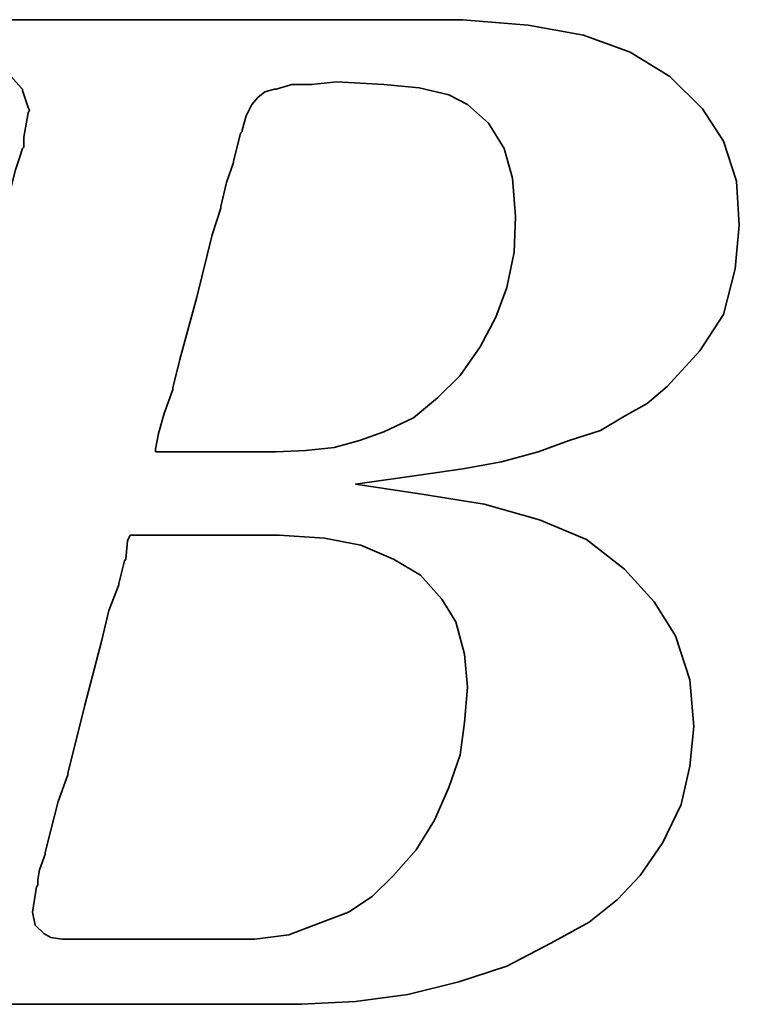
# Model space of a CAD drawing. Extents: x 23 to 149, y 34 to 103.
# Tile 29 of 45: x 121.53 to 122.93, y 67.2 to 69.12. Entities that reach past the tile are written whole.
import ezdxf

# ---------------------------------------------------------------- set-up
doc = ezdxf.new("R2010")
doc.units = 0
doc.header["$LTSCALE"] = 2
doc.header["$MEASUREMENT"] = 0
doc.layers.add('DIM', color=4, linetype='CONTINUOUS')
doc.layers.add('layer 1', color=7, linetype='CONTINUOUS')

# ---------------------------------------------------------------- blocks, each defined once
blk = doc.blocks.new('TBI MOTION logo(完整正式版)')
at = {"layer": 'layer 1', "color": 22, "lineweight": 35}
for points, knots in [([(-64.65375, -6.86375), (-64.65375, -6.86375), (-64.84375, -7.29625), (-64.84375, -7.29625), (-64.84375, -7.29625), (-64.84375, -7.29625), (-64.86875, -7.34375), (-64.86875, -7.34375), (-64.86875, -7.34375), (-64.86875, -7.34375), (-64.86875, -7.36875), (-64.86875, -7.36875), (-64.86875, -7.36875), (-64.86875, -7.36875), (-65.15375, -7.65375), (-65.15375, -7.65375), (-65.15375, -7.65375), (-65.15375, -7.65375), (-65.17875, -7.65375), (-65.17875, -7.65375), (-65.17875, -7.65375), (-65.17875, -7.65375), (-65.20375, -7.67875), (-65.20375, -7.67875), (-65.20375, -7.67875), (-65.20375, -7.67875), (-65.58875, -7.87125), (-65.58875, -7.87125), (-65.58875, -7.87125), (-65.58875, -7.87125), (-65.63375, -7.87125), (-65.63375, -7.87125), (-65.63375, -7.87125), (-65.63375, -7.87125), (-65.65875, -7.89375), (-65.65875, -7.89375), (-65.65875, -7.89375), (-65.65875, -7.89375), (-66.09375, -7.94375), (-66.09375, -7.94375), (-66.09375, -7.94375), (-66.09375, -7.94375), (-66.11375, -7.94375), (-66.11375, -7.94375), (-66.11375, -7.94375), (-66.11375, -7.94375), (-66.16375, -7.94375), (-66.16375, -7.94375), (-66.16375, -7.94375), (-66.16375, -7.94375), (-66.30875, -7.94375), (-66.30875, -7.94375), (-66.30875, -7.94375), (-66.30875, -7.94375), (-66.69375, -7.94375), (-66.69375, -7.94375), (-66.69375, -7.94375), (-66.69375, -7.94375), (-67.07375, -7.94375), (-67.07375, -7.94375), (-67.07375, -7.94375), (-67.07375, -7.94375), (-67.12375, -7.94375), (-67.12375, -7.94375), (-67.12375, -7.94375), (-67.12375, -7.94375), (-67.12375, -7.96625), (-67.12375, -7.96625), (-67.12375, -7.96625), (-67.12375, -7.96625), (-67.14875, -7.99125), (-67.14875, -7.99125), (-67.14875, -7.99125), (-67.14875, -7.99125), (-67.24375, -8.34875), (-67.24375, -8.34875), (-67.24375, -8.34875), (-67.24375, -8.34875), (-67.31375, -8.68625), (-67.31375, -8.68625), (-67.31375, -8.68625), (-67.31375, -8.68625), (-67.26875, -8.68625), (-67.26875, -8.68625), (-67.26875, -8.68625), (-67.26875, -8.68625), (-67.07375, -8.68625), (-67.07375, -8.68625), (-67.07375, -8.68625), (-67.07375, -8.68625), (-66.54875, -8.68625), (-66.54875, -8.68625), (-66.54875, -8.68625), (-66.54875, -8.68625), (-65.82625, -8.68625), (-65.82625, -8.68625), (-65.82625, -8.68625), (-65.82625, -8.68625), (-65.01375, -8.68625), (-65.01375, -8.68625), (-65.01375, -8.68625), (-65.01375, -8.68625), (-64.05375, -8.68625), (-64.05375, -8.68625), (-64.05375, -8.68625), (-64.05375, -8.68625), (-62.08375, -8.68625), (-62.08375, -8.68625), (-62.08375, -8.68625), (-62.08375, -8.68625), (-60.06875, -8.68625), (-60.06875, -8.68625), (-60.06875, -8.68625), (-60.06875, -8.68625), (-59.10875, -8.68625), (-59.10875, -8.68625), (-59.10875, -8.68625), (-59.10875, -8.68625), (-58.29375, -8.68625), (-58.29375, -8.68625), (-58.29375, -8.68625), (-58.29375, -8.68625), (-57.57375, -8.68625), (-57.57375, -8.68625), (-57.57375, -8.68625), (-57.57375, -8.68625), (-57.04875, -8.68625), (-57.04875, -8.68625), (-57.04875, -8.68625), (-57.04875, -8.68625), (-56.85375, -8.68625), (-56.85375, -8.68625), (-56.85375, -8.68625), (-56.85375, -8.68625), (-56.70875, -8.68625), (-56.70875, -8.68625), (-56.70875, -8.68625), (-56.70875, -8.68625), (-56.61375, -8.68625), (-56.61375, -8.68625), (-56.61375, -8.68625), (-56.61375, -8.68625), (-56.56875, -8.68625), (-56.56875, -8.68625), (-56.56875, -8.68625), (-56.56875, -8.68625), (-55.65375, -8.63875), (-55.65375, -8.63875), (-55.65375, -8.63875), (-55.65375, -8.63875), (-54.76875, -8.51875), (-54.76875, -8.51875), (-54.76875, -8.51875), (-54.76875, -8.51875), (-53.90375, -8.30375), (-53.90375, -8.30375), (-53.90375, -8.30375), (-53.90375, -8.30375), (-53.08875, -8.03875), (-53.08875, -8.03875), (-53.08875, -8.03875), (-53.08875, -8.03875), (-52.34375, -7.65375), (-52.34375, -7.65375), (-52.34375, -7.65375), (-52.34375, -7.65375), (-51.69875, -7.29625), (-51.69875, -7.29625), (-51.69875, -7.29625), (-51.69875, -7.29625), (-51.21875, -6.91125), (-51.21875, -6.91125), (-51.21875, -6.91125), (-51.21875, -6.91125), (-50.83375, -6.50375), (-50.83375, -6.50375), (-50.83375, -6.50375), (-50.83375, -6.50375), (-50.44875, -5.94875), (-50.44875, -5.94875), (-50.44875, -5.94875), (-50.44875, -5.94875), (-50.13875, -5.30375), (-50.13875, -5.30375), (-50.13875, -5.30375), (-50.13875, -5.30375), (-49.99375, -4.65375), (-49.99375, -4.65375), (-49.99375, -4.65375), (-49.99375, -4.65375), (-49.92375, -3.98375), (-49.92375, -3.98375), (-49.92375, -3.98375), (-49.92375, -3.98375), (-49.99375, -3.19374), (-49.99375, -3.19374), (-49.99375, -3.19374), (-49.99375, -3.19374), (-50.23374, -2.44874), (-50.23374, -2.44874), (-50.23374, -2.44874), (-50.23374, -2.44874), (-50.59375, -1.87374), (-50.59375, -1.87374), (-50.59375, -1.87374), (-50.59375, -1.87374), (-51.09875, -1.31874), (-51.09875, -1.31874), (-51.09875, -1.31874), (-51.09875, -1.31874), (-51.74375, -0.81875), (-51.74375, -0.81875), (-51.74375, -0.81875), (-51.74375, -0.81875), (-52.53875, -0.48125), (-52.53875, -0.48125), (-52.53875, -0.48125), (-52.53875, -0.48125), (-53.47375, -0.21875), (-53.47375, -0.21875), (-53.47375, -0.21875), (-53.47375, -0.21875), (-54.52875, -0.04874), (-54.52875, -0.04874), (-54.52875, -0.04874), (-54.52875, -0.04874), (-55.65375, 0.12125), (-55.65375, 0.12125), (-55.65375, 0.12125), (-55.65375, 0.12125), (-54.50375, 0.28624), (-54.50375, 0.28624), (-54.50375, 0.28624), (-54.50375, 0.28624), (-53.83375, 0.38124), (-53.83375, 0.38124), (-53.83375, 0.38124), (-53.83375, 0.38124), (-53.18375, 0.50125), (-53.18375, 0.50125), (-53.18375, 0.50125), (-53.18375, 0.50125), (-52.55875, 0.66874), (-52.55875, 0.66874), (-52.55875, 0.66874), (-52.55875, 0.66874), (-52.03375, 0.86124), (-52.03375, 0.86124), (-52.03375, 0.86124), (-52.03375, 0.86124), (-51.50374, 1.03124), (-51.50374, 1.03124), (-51.50374, 1.03124), (-51.50374, 1.03124), (-51.09875, 1.27125), (-51.09875, 1.27125), (-51.09875, 1.27125), (-51.09875, 1.27125), (-50.71375, 1.48624), (-50.71375, 1.48624), (-50.71375, 1.48624), (-50.71375, 1.48624), (-50.37625, 1.77625), (-50.37625, 1.77625), (-50.37625, 1.77625), (-50.37625, 1.77625), (-49.82375, 2.37625), (-49.82375, 2.37625), (-49.82375, 2.37625), (-49.82375, 2.37625), (-49.41875, 2.99625), (-49.41875, 2.99625), (-49.41875, 2.99625), (-49.41875, 2.99625), (-49.22375, 3.76625), (-49.22375, 3.76625), (-49.22375, 3.76625), (-49.22375, 3.76625), (-49.15375, 4.50874), (-49.15375, 4.50874), (-49.15375, 4.50874), (-49.15375, 4.50874), (-49.20375, 5.25125), (-49.20375, 5.25125), (-49.20375, 5.25125), (-49.20375, 5.25125), (-49.41875, 5.92625), (-49.41875, 5.92625), (-49.41875, 5.92625), (-49.41875, 5.92625), (-49.77875, 6.47625), (-49.77875, 6.47625), (-49.77875, 6.47625), (-49.77875, 6.47625), (-50.33125, 7.02624), (-50.33125, 7.02624), (-50.33125, 7.02624), (-50.33125, 7.02624), (-51.00125, 7.43625), (-51.00125, 7.43625), (-51.00125, 7.43625), (-51.00125, 7.43625), (-51.79375, 7.72625), (-51.79375, 7.72625), (-51.79375, 7.72625), (-51.79375, 7.72625), (-52.72875, 7.89124), (-52.72875, 7.89124), (-52.72875, 7.89124), (-52.72875, 7.89124), (-53.83375, 7.98625), (-53.83375, 7.98625), (-53.83375, 7.98625), (-53.83375, 7.98625), (-53.92875, 7.98625), (-53.92875, 7.98625), (-53.92875, 7.98625), (-53.92875, 7.98625), (-54.26375, 7.98625), (-54.26375, 7.98625), (-54.26375, 7.98625), (-54.26375, 7.98625), (-54.74375, 7.98625), (-54.74375, 7.98625), (-54.74375, 7.98625), (-54.74375, 7.98625), (-55.36875, 7.98625), (-55.36875, 7.98625), (-55.36875, 7.98625), (-55.36875, 7.98625), (-56.13375, 7.98625), (-56.13375, 7.98625), (-56.13375, 7.98625), (-56.13375, 7.98625), (-56.94875, 7.98625), (-56.94875, 7.98625), (-56.94875, 7.98625), (-56.94875, 7.98625), (-58.77625, 7.98625), (-58.77625, 7.98625), (-58.77625, 7.98625), (-58.77625, 7.98625), (-60.59875, 7.98625), (-60.59875, 7.98625), (-60.59875, 7.98625), (-60.59875, 7.98625), (-61.41375, 7.98625), (-61.41375, 7.98625), (-61.41375, 7.98625), (-61.41375, 7.98625), (-62.17875, 7.98625), (-62.17875, 7.98625), (-62.17875, 7.98625), (-62.17875, 7.98625), (-62.80375, 7.98625), (-62.80375, 7.98625), (-62.80375, 7.98625), (-62.80375, 7.98625), (-63.30625, 7.98625), (-63.30625, 7.98625), (-63.30625, 7.98625), (-63.30625, 7.98625), (-63.57375, 7.98625), (-63.57375, 7.98625), (-63.57375, 7.98625), (-63.57375, 7.98625), (-63.57375, 7.96375), (-63.57375, 7.96375), (-63.57375, 7.96375), (-63.57375, 7.96375), (-63.59875, 7.94125), (-63.59875, 7.94125), (-63.59875, 7.94125), (-63.59875, 7.94125), (-63.69375, 7.55625), (-63.69375, 7.55625), (-63.69375, 7.55625), (-63.69375, 7.55625), (-63.76375, 7.24624), (-63.76375, 7.24624), (-63.76375, 7.24624), (-63.76375, 7.24624), (-63.23875, 7.24624), (-63.23875, 7.24624), (-63.23875, 7.24624), (-63.23875, 7.24624), (-62.75875, 7.24624), (-62.75875, 7.24624), (-62.75875, 7.24624), (-62.75875, 7.24624), (-62.61125, 7.24624), (-62.61125, 7.24624), (-62.61125, 7.24624), (-62.61125, 7.24624), (-62.56625, 7.24624), (-62.56625, 7.24624), (-62.56625, 7.24624), (-62.56625, 7.24624), (-62.22875, 7.24624), (-62.22875, 7.24624), (-62.22875, 7.24624), (-62.22875, 7.24624), (-62.20375, 7.24624), (-62.20375, 7.24624), (-62.20375, 7.24624), (-62.20375, 7.24624), (-62.17875, 7.21875), (-62.17875, 7.21875), (-62.17875, 7.21875), (-62.17875, 7.21875), (-61.96375, 7.17125), (-61.96375, 7.17125), (-61.96375, 7.17125), (-61.96375, 7.17125), (-61.72375, 7.12624), (-61.72375, 7.12624), (-61.72375, 7.12624), (-61.72375, 7.12624), (-61.70375, 7.12624), (-61.70375, 7.12624), (-61.70375, 7.12624), (-61.70375, 7.12624), (-61.55875, 7.07624), (-61.55875, 7.07624), (-61.55875, 7.07624), (-61.55875, 7.07624), (-61.50875, 7.07624), (-61.50875, 7.07624), (-61.50875, 7.07624), (-61.50875, 7.07624), (-61.48375, 7.02624), (-61.48375, 7.02624), (-61.48375, 7.02624), (-61.48375, 7.02624), (-61.31875, 6.83375), (-61.31875, 6.83375), (-61.31875, 6.83375), (-61.31875, 6.83375), (-61.29375, 6.81125), (-61.29375, 6.81125), (-61.29375, 6.81125), (-61.29375, 6.81125), (-61.29375, 6.78625), (-61.29375, 6.78625), (-61.29375, 6.78625), (-61.29375, 6.78625), (-61.19875, 6.50124), (-61.19875, 6.50124), (-61.19875, 6.50124), (-61.19875, 6.50124), (-61.17375, 6.45124), (-61.17375, 6.45124), (-61.17375, 6.45124), (-61.17375, 6.45124), (-61.19875, 6.40625), (-61.19875, 6.40625), (-61.19875, 6.40625), (-61.19875, 6.40625), (-61.26875, 5.99624), (-61.26875, 5.99624), (-61.26875, 5.99624), (-61.26875, 5.99624), (-61.26875, 5.85125), (-61.26875, 5.85125), (-61.26875, 5.85125), (-61.26875, 5.85125), (-61.26875, 5.82625), (-61.26875, 5.82625), (-61.26875, 5.82625), (-61.26875, 5.82625), (-61.29375, 5.80625), (-61.29375, 5.80625), (-61.29375, 5.80625), (-61.29375, 5.80625), (-61.34125, 5.66125), (-61.34125, 5.66125), (-61.34125, 5.66125), (-61.34125, 5.66125), (-61.41375, 5.44625), (-61.41375, 5.44625), (-61.41375, 5.44625), (-61.41375, 5.44625), (-61.48375, 5.15625), (-61.48375, 5.15625), (-61.48375, 5.15625), (-61.48375, 5.15625), (-61.58375, 4.82124), (-61.58375, 4.82124), (-61.58375, 4.82124), (-61.58375, 4.82124), (-61.79875, 4.00375), (-61.79875, 4.00375), (-61.79875, 4.00375), (-61.79875, 4.00375), (-62.05875, 2.99625), (-62.05875, 2.99625), (-62.05875, 2.99625), (-62.05875, 2.99625), (-62.34875, 1.91625), (-62.34875, 1.91625), (-62.34875, 1.91625), (-62.34875, 1.91625), (-62.97375, -0.41124), (-62.97375, -0.41124), (-62.97375, -0.41124), (-62.97375, -0.41124), (-63.59875, -2.75875), (-63.59875, -2.75875), (-63.59875, -2.75875), (-63.59875, -2.75875), (-63.88375, -3.86374), (-63.88375, -3.86374), (-63.88375, -3.86374), (-63.88375, -3.86374), (-64.14875, -4.82374), (-64.14875, -4.82374), (-64.14875, -4.82374), (-64.14875, -4.82374), (-64.36375, -5.64125), (-64.36375, -5.64125), (-64.36375, -5.64125), (-64.36375, -5.64125), (-64.43625, -5.97625), (-64.43625, -5.97625), (-64.43625, -5.97625), (-64.43625, -5.97625), (-64.50875, -6.28625), (-64.50875, -6.28625), (-64.50875, -6.28625), (-64.50875, -6.28625), (-64.50875, -6.30875), (-64.50875, -6.30875), (-64.50875, -6.30875), (-64.50875, -6.30875), (-64.57875, -6.50375), (-64.57875, -6.50375), (-64.57875, -6.50375), (-64.57875, -6.50375), (-64.62875, -6.69625), (-64.62875, -6.69625), (-64.62875, -6.69625), (-64.62875, -6.69625), (-64.62875, -6.76875), (-64.62875, -6.76875), (-64.62875, -6.76875), (-64.62875, -6.76875), (-64.62875, -6.81375), (-64.62875, -6.81375), (-64.62875, -6.81375), (-64.62875, -6.81375), (-64.62875, -6.83875), (-64.62875, -6.83875), (-64.62875, -6.83875), (-64.62875, -6.83875), (-64.65375, -6.86375), (-64.65375, -6.86375)], [0, 0, 0, 0, 0.00719424, 0.00719424, 0.00719424, 0.00719424, 0.01438849, 0.01438849, 0.01438849, 0.01438849, 0.02158273, 0.02158273, 0.02158273, 0.02158273, 0.02877698, 0.02877698, 0.02877698, 0.02877698, 0.03597122, 0.03597122, 0.03597122, 0.03597122, 0.04316547, 0.04316547, 0.04316547, 0.04316547, 0.05035971, 0.05035971, 0.05035971, 0.05035971, 0.05755396, 0.05755396, 0.05755396, 0.05755396, 0.0647482, 0.0647482, 0.0647482, 0.0647482, 0.07194245, 0.07194245, 0.07194245, 0.07194245, 0.07913669, 0.07913669, 0.07913669, 0.07913669, 0.08633094, 0.08633094, 0.08633094, 0.08633094, 0.09352518, 0.09352518, 0.09352518, 0.09352518, 0.10071942, 0.10071942, 0.10071942, 0.10071942, 0.10791367, 0.10791367, 0.10791367, 0.10791367, 0.11510791, 0.11510791, 0.11510791, 0.11510791, 0.12230216, 0.12230216, 0.12230216, 0.12230216, 0.1294964, 0.1294964, 0.1294964, 0.1294964, 0.13669065, 0.13669065, 0.13669065, 0.13669065, 0.14388489, 0.14388489, 0.14388489, 0.14388489, 0.15107914, 0.15107914, 0.15107914, 0.15107914, 0.15827338, 0.15827338, 0.15827338, 0.15827338, 0.16546763, 0.16546763, 0.16546763, 0.16546763, 0.17266187, 0.17266187, 0.17266187, 0.17266187, 0.17985612, 0.17985612, 0.17985612, 0.17985612, 0.18705036, 0.18705036, 0.18705036, 0.18705036, 0.1942446, 0.1942446, 0.1942446, 0.1942446, 0.20143885, 0.20143885, 0.20143885, 0.20143885, 0.20863309, 0.20863309, 0.20863309, 0.20863309, 0.21582734, 0.21582734, 0.21582734, 0.21582734, 0.22302158, 0.22302158, 0.22302158, 0.22302158, 0.23021583, 0.23021583, 0.23021583, 0.23021583, 0.23741007, 0.23741007, 0.23741007, 0.23741007, 0.24460432, 0.24460432, 0.24460432, 0.24460432, 0.25179856, 0.25179856, 0.25179856, 0.25179856, 0.25899281, 0.25899281, 0.25899281, 0.25899281, 0.26618705, 0.26618705, 0.26618705, 0.26618705, 0.27338129, 0.27338129, 0.27338129, 0.27338129, 0.28057554, 0.28057554, 0.28057554, 0.28057554, 0.28776978, 0.28776978, 0.28776978, 0.28776978, 0.29496403, 0.29496403, 0.29496403, 0.29496403, 0.30215827, 0.30215827, 0.30215827, 0.30215827, 0.30935252, 0.30935252, 0.30935252, 0.30935252, 0.31654676, 0.31654676, 0.31654676, 0.31654676, 0.32374101, 0.32374101, 0.32374101, 0.32374101, 0.33093525, 0.33093525, 0.33093525, 0.33093525, 0.3381295, 0.3381295, 0.3381295, 0.3381295, 0.34532374, 0.34532374, 0.34532374, 0.34532374, 0.35251799, 0.35251799, 0.35251799, 0.35251799, 0.35971223, 0.35971223, 0.35971223, 0.35971223, 0.36690647, 0.36690647, 0.36690647, 0.36690647, 0.37410072, 0.37410072, 0.37410072, 0.37410072, 0.38129496, 0.38129496, 0.38129496, 0.38129496, 0.38848921, 0.38848921, 0.38848921, 0.38848921, 0.39568345, 0.39568345, 0.39568345, 0.39568345, 0.4028777, 0.4028777, 0.4028777, 0.4028777, 0.41007194, 0.41007194, 0.41007194, 0.41007194, 0.41726619, 0.41726619, 0.41726619, 0.41726619, 0.42446043, 0.42446043, 0.42446043, 0.42446043, 0.43165468, 0.43165468, 0.43165468, 0.43165468, 0.43884892, 0.43884892, 0.43884892, 0.43884892, 0.44604317, 0.44604317, 0.44604317, 0.44604317, 0.45323741, 0.45323741, 0.45323741, 0.45323741, 0.46043165, 0.46043165, 0.46043165, 0.46043165, 0.4676259, 0.4676259, 0.4676259, 0.4676259, 0.47482014, 0.47482014, 0.47482014, 0.47482014, 0.48201439, 0.48201439, 0.48201439, 0.48201439, 0.48920863, 0.48920863, 0.48920863, 0.48920863, 0.49640288, 0.49640288, 0.49640288, 0.49640288, 0.50359712, 0.50359712, 0.50359712, 0.50359712, 0.51079137, 0.51079137, 0.51079137, 0.51079137, 0.51798561, 0.51798561, 0.51798561, 0.51798561, 0.52517986, 0.52517986, 0.52517986, 0.52517986, 0.5323741, 0.5323741, 0.5323741, 0.5323741, 0.53956835, 0.53956835, 0.53956835, 0.53956835, 0.54676259, 0.54676259, 0.54676259, 0.54676259, 0.55395683, 0.55395683, 0.55395683, 0.55395683, 0.56115108, 0.56115108, 0.56115108, 0.56115108, 0.56834532, 0.56834532, 0.56834532, 0.56834532, 0.57553957, 0.57553957, 0.57553957, 0.57553957, 0.58273381, 0.58273381, 0.58273381, 0.58273381, 0.58992806, 0.58992806, 0.58992806, 0.58992806, 0.5971223, 0.5971223, 0.5971223, 0.5971223, 0.60431655, 0.60431655, 0.60431655, 0.60431655, 0.61151079, 0.61151079, 0.61151079, 0.61151079, 0.61870504, 0.61870504, 0.61870504, 0.61870504, 0.62589928, 0.62589928, 0.62589928, 0.62589928, 0.63309353, 0.63309353, 0.63309353, 0.63309353, 0.64028777, 0.64028777, 0.64028777, 0.64028777, 0.64748201, 0.64748201, 0.64748201, 0.64748201, 0.65467626, 0.65467626, 0.65467626, 0.65467626, 0.6618705, 0.6618705, 0.6618705, 0.6618705, 0.66906475, 0.66906475, 0.66906475, 0.66906475, 0.67625899, 0.67625899, 0.67625899, 0.67625899, 0.68345324, 0.68345324, 0.68345324, 0.68345324, 0.69064748, 0.69064748, 0.69064748, 0.69064748, 0.69784173, 0.69784173, 0.69784173, 0.69784173, 0.70503597, 0.70503597, 0.70503597, 0.70503597, 0.71223022, 0.71223022, 0.71223022, 0.71223022, 0.71942446, 0.71942446, 0.71942446, 0.71942446, 0.72661871, 0.72661871, 0.72661871, 0.72661871, 0.73381295, 0.73381295, 0.73381295, 0.73381295, 0.74100719, 0.74100719, 0.74100719, 0.74100719, 0.74820144, 0.74820144, 0.74820144, 0.74820144, 0.75539568, 0.75539568, 0.75539568, 0.75539568, 0.76258993, 0.76258993, 0.76258993, 0.76258993, 0.76978417, 0.76978417, 0.76978417, 0.76978417, 0.77697842, 0.77697842, 0.77697842, 0.77697842, 0.78417266, 0.78417266, 0.78417266, 0.78417266, 0.79136691, 0.79136691, 0.79136691, 0.79136691, 0.79856115, 0.79856115, 0.79856115, 0.79856115, 0.8057554, 0.8057554, 0.8057554, 0.8057554, 0.81294964, 0.81294964, 0.81294964, 0.81294964, 0.82014388, 0.82014388, 0.82014388, 0.82014388, 0.82733813, 0.82733813, 0.82733813, 0.82733813, 0.83453237, 0.83453237, 0.83453237, 0.83453237, 0.84172662, 0.84172662, 0.84172662, 0.84172662, 0.84892086, 0.84892086, 0.84892086, 0.84892086, 0.85611511, 0.85611511, 0.85611511, 0.85611511, 0.86330935, 0.86330935, 0.86330935, 0.86330935, 0.8705036, 0.8705036, 0.8705036, 0.8705036, 0.87769784, 0.87769784, 0.87769784, 0.87769784, 0.88489209, 0.88489209, 0.88489209, 0.88489209, 0.89208633, 0.89208633, 0.89208633, 0.89208633, 0.89928058, 0.89928058, 0.89928058, 0.89928058, 0.90647482, 0.90647482, 0.90647482, 0.90647482, 0.91366906, 0.91366906, 0.91366906, 0.91366906, 0.92086331, 0.92086331, 0.92086331, 0.92086331, 0.92805755, 0.92805755, 0.92805755, 0.92805755, 0.9352518, 0.9352518, 0.9352518, 0.9352518, 0.94244604, 0.94244604, 0.94244604, 0.94244604, 0.94964029, 0.94964029, 0.94964029, 0.94964029, 0.95683453, 0.95683453, 0.95683453, 0.95683453, 0.96402878, 0.96402878, 0.96402878, 0.96402878, 0.97122302, 0.97122302, 0.97122302, 0.97122302, 0.97841727, 0.97841727, 0.97841727, 0.97841727, 0.98561151, 0.98561151, 0.98561151, 0.98561151, 0.99280576, 0.99280576, 0.99280576, 0.99280576, 1, 1, 1, 1]), ([(-57.50375, 6.35625), (-57.50375, 6.35625), (-57.57375, 6.11625), (-57.57375, 6.11625), (-57.57375, 6.11625), (-57.57375, 6.11625), (-57.57375, 6.09125), (-57.57375, 6.09125), (-57.57375, 6.09125), (-57.57375, 6.09125), (-57.59875, 6.06625), (-57.59875, 6.06625), (-57.59875, 6.06625), (-57.59875, 6.06625), (-57.64875, 5.87625), (-57.64875, 5.87625), (-57.64875, 5.87625), (-57.64875, 5.87625), (-57.71875, 5.58875), (-57.71875, 5.58875), (-57.71875, 5.58875), (-57.71875, 5.58875), (-57.71875, 5.56625), (-57.71875, 5.56625), (-57.71875, 5.56625), (-57.71875, 5.56625), (-57.83875, 5.23125), (-57.83875, 5.23125), (-57.83875, 5.23125), (-57.83875, 5.23125), (-57.93625, 4.82124), (-57.93625, 4.82124), (-57.93625, 4.82124), (-57.93625, 4.82124), (-57.93625, 4.79624), (-57.93625, 4.79624), (-57.93625, 4.79624), (-57.93625, 4.79624), (-58.07875, 4.34125), (-58.07875, 4.34125), (-58.07875, 4.34125), (-58.07875, 4.34125), (-58.34375, 3.28625), (-58.34375, 3.28625), (-58.34375, 3.28625), (-58.34375, 3.28625), (-58.62875, 2.23124), (-58.62875, 2.23124), (-58.62875, 2.23124), (-58.62875, 2.23124), (-58.74875, 1.75125), (-58.74875, 1.75125), (-58.74875, 1.75125), (-58.74875, 1.75125), (-58.74875, 1.72625), (-58.74875, 1.72625), (-58.74875, 1.72625), (-58.74875, 1.72625), (-58.89375, 1.31625), (-58.89375, 1.31625), (-58.89375, 1.31625), (-58.89375, 1.31625), (-58.98875, 0.98124), (-58.98875, 0.98124), (-58.98875, 0.98124), (-58.98875, 0.98124), (-59.03875, 0.71625), (-59.03875, 0.71625), (-59.03875, 0.71625), (-59.03875, 0.71625), (-59.03875, 0.66874), (-59.03875, 0.66874), (-59.03875, 0.66874), (-59.03875, 0.66874), (-58.91875, 0.66874), (-58.91875, 0.66874), (-58.91875, 0.66874), (-58.91875, 0.66874), (-58.53375, 0.66874), (-58.53375, 0.66874), (-58.53375, 0.66874), (-58.53375, 0.66874), (-58.10375, 0.66874), (-58.10375, 0.66874), (-58.10375, 0.66874), (-58.10375, 0.66874), (-57.66875, 0.66874), (-57.66875, 0.66874), (-57.66875, 0.66874), (-57.66875, 0.66874), (-57.33375, 0.66874), (-57.33375, 0.66874), (-57.33375, 0.66874), (-57.33375, 0.66874), (-57.09375, 0.66874), (-57.09375, 0.66874), (-57.09375, 0.66874), (-57.09375, 0.66874), (-56.99875, 0.66874), (-56.99875, 0.66874), (-56.99875, 0.66874), (-56.99875, 0.66874), (-56.49375, 0.69374), (-56.49375, 0.69374), (-56.49375, 0.69374), (-56.49375, 0.69374), (-56.01375, 0.74374), (-56.01375, 0.74374), (-56.01375, 0.74374), (-56.01375, 0.74374), (-55.58375, 0.86124), (-55.58375, 0.86124), (-55.58375, 0.86124), (-55.58375, 0.86124), (-55.17375, 1.00624), (-55.17375, 1.00624), (-55.17375, 1.00624), (-55.17375, 1.00624), (-54.67375, 1.24625), (-54.67375, 1.24625), (-54.67375, 1.24625), (-54.67375, 1.24625), (-54.26375, 1.58124), (-54.26375, 1.58124), (-54.26375, 1.58124), (-54.26375, 1.58124), (-53.87875, 1.96374), (-53.87875, 1.96374), (-53.87875, 1.96374), (-53.87875, 1.96374), (-53.54375, 2.44625), (-53.54375, 2.44625), (-53.54375, 2.44625), (-53.54375, 2.44625), (-53.27875, 2.95125), (-53.27875, 2.95125), (-53.27875, 2.95125), (-53.27875, 2.95125), (-53.08875, 3.45124), (-53.08875, 3.45124), (-53.08875, 3.45124), (-53.08875, 3.45124), (-52.96875, 4.05124), (-52.96875, 4.05124), (-52.96875, 4.05124), (-52.96875, 4.05124), (-52.94375, 4.65125), (-52.94375, 4.65125), (-52.94375, 4.65125), (-52.94375, 4.65125), (-52.99375, 5.30125), (-52.99375, 5.30125), (-52.99375, 5.30125), (-52.99375, 5.30125), (-53.13875, 5.80625), (-53.13875, 5.80625), (-53.13875, 5.80625), (-53.13875, 5.80625), (-53.39875, 6.23625), (-53.39875, 6.23625), (-53.39875, 6.23625), (-53.39875, 6.23625), (-53.75875, 6.54875), (-53.75875, 6.54875), (-53.75875, 6.54875), (-53.75875, 6.54875), (-54.07375, 6.71625), (-54.07375, 6.71625), (-54.07375, 6.71625), (-54.07375, 6.71625), (-54.57375, 6.83375), (-54.57375, 6.83375), (-54.57375, 6.83375), (-54.57375, 6.83375), (-55.17375, 6.88625), (-55.17375, 6.88625), (-55.17375, 6.88625), (-55.17375, 6.88625), (-55.96875, 6.93125), (-55.96875, 6.93125), (-55.96875, 6.93125), (-55.96875, 6.93125), (-56.39875, 6.88625), (-56.39875, 6.88625), (-56.39875, 6.88625), (-56.39875, 6.88625), (-56.42125, 6.88625), (-56.42125, 6.88625), (-56.42125, 6.88625), (-56.42125, 6.88625), (-56.73375, 6.88625), (-56.73375, 6.88625), (-56.73375, 6.88625), (-56.73375, 6.88625), (-56.99875, 6.81125), (-56.99875, 6.81125), (-56.99875, 6.81125), (-56.99875, 6.81125), (-57.02375, 6.81125), (-57.02375, 6.81125), (-57.02375, 6.81125), (-57.02375, 6.81125), (-57.18875, 6.76625), (-57.18875, 6.76625), (-57.18875, 6.76625), (-57.18875, 6.76625), (-57.30875, 6.66625), (-57.30875, 6.66625), (-57.30875, 6.66625), (-57.30875, 6.66625), (-57.40875, 6.54875), (-57.40875, 6.54875), (-57.40875, 6.54875), (-57.40875, 6.54875), (-57.50375, 6.35625), (-57.50375, 6.35625)], [0, 0, 0, 0, 0.01851852, 0.01851852, 0.01851852, 0.01851852, 0.03703704, 0.03703704, 0.03703704, 0.03703704, 0.05555556, 0.05555556, 0.05555556, 0.05555556, 0.07407407, 0.07407407, 0.07407407, 0.07407407, 0.09259259, 0.09259259, 0.09259259, 0.09259259, 0.11111111, 0.11111111, 0.11111111, 0.11111111, 0.12962963, 0.12962963, 0.12962963, 0.12962963, 0.14814815, 0.14814815, 0.14814815, 0.14814815, 0.16666667, 0.16666667, 0.16666667, 0.16666667, 0.18518519, 0.18518519, 0.18518519, 0.18518519, 0.2037037, 0.2037037, 0.2037037, 0.2037037, 0.22222222, 0.22222222, 0.22222222, 0.22222222, 0.24074074, 0.24074074, 0.24074074, 0.24074074, 0.25925926, 0.25925926, 0.25925926, 0.25925926, 0.27777778, 0.27777778, 0.27777778, 0.27777778, 0.2962963, 0.2962963, 0.2962963, 0.2962963, 0.31481481, 0.31481481, 0.31481481, 0.31481481, 0.33333333, 0.33333333, 0.33333333, 0.33333333, 0.35185185, 0.35185185, 0.35185185, 0.35185185, 0.37037037, 0.37037037, 0.37037037, 0.37037037, 0.38888889, 0.38888889, 0.38888889, 0.38888889, 0.40740741, 0.40740741, 0.40740741, 0.40740741, 0.42592593, 0.42592593, 0.42592593, 0.42592593, 0.44444444, 0.44444444, 0.44444444, 0.44444444, 0.46296296, 0.46296296, 0.46296296, 0.46296296, 0.48148148, 0.48148148, 0.48148148, 0.48148148, 0.5, 0.5, 0.5, 0.5, 0.51851852, 0.51851852, 0.51851852, 0.51851852, 0.53703704, 0.53703704, 0.53703704, 0.53703704, 0.55555556, 0.55555556, 0.55555556, 0.55555556, 0.57407407, 0.57407407, 0.57407407, 0.57407407, 0.59259259, 0.59259259, 0.59259259, 0.59259259, 0.61111111, 0.61111111, 0.61111111, 0.61111111, 0.62962963, 0.62962963, 0.62962963, 0.62962963, 0.64814815, 0.64814815, 0.64814815, 0.64814815, 0.66666667, 0.66666667, 0.66666667, 0.66666667, 0.68518519, 0.68518519, 0.68518519, 0.68518519, 0.7037037, 0.7037037, 0.7037037, 0.7037037, 0.72222222, 0.72222222, 0.72222222, 0.72222222, 0.74074074, 0.74074074, 0.74074074, 0.74074074, 0.75925926, 0.75925926, 0.75925926, 0.75925926, 0.77777778, 0.77777778, 0.77777778, 0.77777778, 0.7962963, 0.7962963, 0.7962963, 0.7962963, 0.81481481, 0.81481481, 0.81481481, 0.81481481, 0.83333333, 0.83333333, 0.83333333, 0.83333333, 0.85185185, 0.85185185, 0.85185185, 0.85185185, 0.87037037, 0.87037037, 0.87037037, 0.87037037, 0.88888889, 0.88888889, 0.88888889, 0.88888889, 0.90740741, 0.90740741, 0.90740741, 0.90740741, 0.92592593, 0.92592593, 0.92592593, 0.92592593, 0.94444444, 0.94444444, 0.94444444, 0.94444444, 0.96296296, 0.96296296, 0.96296296, 0.96296296, 0.98148148, 0.98148148, 0.98148148, 0.98148148, 1, 1, 1, 1]), ([(-61.03125, -6.57375), (-61.03125, -6.57375), (-61.03125, -6.67125), (-61.03125, -6.67125), (-61.03125, -6.67125), (-61.03125, -6.67125), (-61.05375, -6.69625), (-61.05375, -6.69625), (-61.05375, -6.69625), (-61.05375, -6.69625), (-61.12375, -7.12875), (-61.12375, -7.12875), (-61.12375, -7.12875), (-61.12375, -7.12875), (-61.07875, -7.34375), (-61.07875, -7.34375), (-61.07875, -7.34375), (-61.07875, -7.34375), (-60.93375, -7.48875), (-60.93375, -7.48875), (-60.93375, -7.48875), (-60.93375, -7.48875), (-60.81375, -7.55625), (-60.81375, -7.55625), (-60.81375, -7.55625), (-60.81375, -7.55625), (-60.62375, -7.58375), (-60.62375, -7.58375), (-60.62375, -7.58375), (-60.62375, -7.58375), (-60.30875, -7.58375), (-60.30875, -7.58375), (-60.30875, -7.58375), (-60.30875, -7.58375), (-59.97375, -7.58375), (-59.97375, -7.58375), (-59.97375, -7.58375), (-59.97375, -7.58375), (-59.87875, -7.58375), (-59.87875, -7.58375), (-59.87875, -7.58375), (-59.87875, -7.58375), (-59.63625, -7.58375), (-59.63625, -7.58375), (-59.63625, -7.58375), (-59.63625, -7.58375), (-58.96875, -7.58375), (-58.96875, -7.58375), (-58.96875, -7.58375), (-58.96875, -7.58375), (-58.29375, -7.58375), (-58.29375, -7.58375), (-58.29375, -7.58375), (-58.29375, -7.58375), (-58.05375, -7.58375), (-58.05375, -7.58375), (-58.05375, -7.58375), (-58.05375, -7.58375), (-57.98375, -7.58375), (-57.98375, -7.58375), (-57.98375, -7.58375), (-57.98375, -7.58375), (-57.35875, -7.58375), (-57.35875, -7.58375), (-57.35875, -7.58375), (-57.35875, -7.58375), (-56.78375, -7.50875), (-56.78375, -7.50875), (-56.78375, -7.50875), (-56.78375, -7.50875), (-56.27875, -7.31875), (-56.27875, -7.31875), (-56.27875, -7.31875), (-56.27875, -7.31875), (-55.77375, -7.12875), (-55.77375, -7.12875), (-55.77375, -7.12875), (-55.77375, -7.12875), (-55.36875, -6.86375), (-55.36875, -6.86375), (-55.36875, -6.86375), (-55.36875, -6.86375), (-55.00875, -6.50375), (-55.00875, -6.50375), (-55.00875, -6.50375), (-55.00875, -6.50375), (-54.62375, -6.06875), (-54.62375, -6.06875), (-54.62375, -6.06875), (-54.62375, -6.06875), (-54.31375, -5.56875), (-54.31375, -5.56875), (-54.31375, -5.56875), (-54.31375, -5.56875), (-54.07375, -5.01625), (-54.07375, -5.01625), (-54.07375, -5.01625), (-54.07375, -5.01625), (-53.87875, -4.46374), (-53.87875, -4.46374), (-53.87875, -4.46374), (-53.87875, -4.46374), (-53.80875, -3.91375), (-53.80875, -3.91375), (-53.80875, -3.91375), (-53.80875, -3.91375), (-53.75875, -3.31375), (-53.75875, -3.31375), (-53.75875, -3.31375), (-53.75875, -3.31375), (-53.80875, -2.75875), (-53.80875, -2.75875), (-53.80875, -2.75875), (-53.80875, -2.75875), (-53.95375, -2.20875), (-53.95375, -2.20875), (-53.95375, -2.20875), (-53.95375, -2.20875), (-54.19375, -1.82625), (-54.19375, -1.82625), (-54.19375, -1.82625), (-54.19375, -1.82625), (-54.55375, -1.41875), (-54.55375, -1.41875), (-54.55375, -1.41875), (-54.55375, -1.41875), (-55.00875, -1.15125), (-55.00875, -1.15125), (-55.00875, -1.15125), (-55.00875, -1.15125), (-55.56125, -0.91375), (-55.56125, -0.91375), (-55.56125, -0.91375), (-55.56125, -0.91375), (-56.18125, -0.79375), (-56.18125, -0.79375), (-56.18125, -0.79375), (-56.18125, -0.79375), (-56.94875, -0.74374), (-56.94875, -0.74374), (-56.94875, -0.74374), (-56.94875, -0.74374), (-56.99875, -0.74374), (-56.99875, -0.74374), (-56.99875, -0.74374), (-56.99875, -0.74374), (-57.09375, -0.74374), (-57.09375, -0.74374), (-57.09375, -0.74374), (-57.09375, -0.74374), (-57.38375, -0.74374), (-57.38375, -0.74374), (-57.38375, -0.74374), (-57.38375, -0.74374), (-57.76875, -0.74374), (-57.76875, -0.74374), (-57.76875, -0.74374), (-57.76875, -0.74374), (-58.24625, -0.74374), (-58.24625, -0.74374), (-58.24625, -0.74374), (-58.24625, -0.74374), (-58.72875, -0.74374), (-58.72875, -0.74374), (-58.72875, -0.74374), (-58.72875, -0.74374), (-59.20875, -0.74374), (-59.20875, -0.74374), (-59.20875, -0.74374), (-59.20875, -0.74374), (-59.46875, -0.74374), (-59.46875, -0.74374), (-59.46875, -0.74374), (-59.46875, -0.74374), (-59.51625, -0.83875), (-59.51625, -0.83875), (-59.51625, -0.83875), (-59.51625, -0.83875), (-59.54375, -1.15125), (-59.54375, -1.15125), (-59.54375, -1.15125), (-59.54375, -1.15125), (-59.56375, -1.17874), (-59.56375, -1.17874), (-59.56375, -1.17874), (-59.56375, -1.17874), (-59.66375, -1.55875), (-59.66375, -1.55875), (-59.66375, -1.55875), (-59.66375, -1.55875), (-59.66375, -1.58375), (-59.66375, -1.58375), (-59.66375, -1.58375), (-59.66375, -1.58375), (-59.82875, -2.01874), (-59.82875, -2.01874), (-59.82875, -2.01874), (-59.82875, -2.01874), (-59.94875, -2.52125), (-59.94875, -2.52125), (-59.94875, -2.52125), (-59.94875, -2.52125), (-60.23875, -3.62375), (-60.23875, -3.62375), (-60.23875, -3.62375), (-60.23875, -3.62375), (-60.52375, -4.77624), (-60.52375, -4.77624), (-60.52375, -4.77624), (-60.52375, -4.77624), (-60.52375, -4.79874), (-60.52375, -4.79874), (-60.52375, -4.79874), (-60.52375, -4.79874), (-60.69125, -5.25375), (-60.69125, -5.25375), (-60.69125, -5.25375), (-60.69125, -5.25375), (-60.81375, -5.73625), (-60.81375, -5.73625), (-60.81375, -5.73625), (-60.81375, -5.73625), (-60.90875, -6.11875), (-60.90875, -6.11875), (-60.90875, -6.11875), (-60.90875, -6.11875), (-60.90875, -6.14375), (-60.90875, -6.14375), (-60.90875, -6.14375), (-60.90875, -6.14375), (-61.00375, -6.40875), (-61.00375, -6.40875), (-61.00375, -6.40875), (-61.00375, -6.40875), (-61.03125, -6.57375), (-61.03125, -6.57375)], [0, 0, 0, 0, 0.01694915, 0.01694915, 0.01694915, 0.01694915, 0.03389831, 0.03389831, 0.03389831, 0.03389831, 0.05084746, 0.05084746, 0.05084746, 0.05084746, 0.06779661, 0.06779661, 0.06779661, 0.06779661, 0.08474576, 0.08474576, 0.08474576, 0.08474576, 0.10169492, 0.10169492, 0.10169492, 0.10169492, 0.11864407, 0.11864407, 0.11864407, 0.11864407, 0.13559322, 0.13559322, 0.13559322, 0.13559322, 0.15254237, 0.15254237, 0.15254237, 0.15254237, 0.16949153, 0.16949153, 0.16949153, 0.16949153, 0.18644068, 0.18644068, 0.18644068, 0.18644068, 0.20338983, 0.20338983, 0.20338983, 0.20338983, 0.22033898, 0.22033898, 0.22033898, 0.22033898, 0.23728814, 0.23728814, 0.23728814, 0.23728814, 0.25423729, 0.25423729, 0.25423729, 0.25423729, 0.27118644, 0.27118644, 0.27118644, 0.27118644, 0.28813559, 0.28813559, 0.28813559, 0.28813559, 0.30508475, 0.30508475, 0.30508475, 0.30508475, 0.3220339, 0.3220339, 0.3220339, 0.3220339, 0.33898305, 0.33898305, 0.33898305, 0.33898305, 0.3559322, 0.3559322, 0.3559322, 0.3559322, 0.37288136, 0.37288136, 0.37288136, 0.37288136, 0.38983051, 0.38983051, 0.38983051, 0.38983051, 0.40677966, 0.40677966, 0.40677966, 0.40677966, 0.42372881, 0.42372881, 0.42372881, 0.42372881, 0.44067797, 0.44067797, 0.44067797, 0.44067797, 0.45762712, 0.45762712, 0.45762712, 0.45762712, 0.47457627, 0.47457627, 0.47457627, 0.47457627, 0.49152542, 0.49152542, 0.49152542, 0.49152542, 0.50847458, 0.50847458, 0.50847458, 0.50847458, 0.52542373, 0.52542373, 0.52542373, 0.52542373, 0.54237288, 0.54237288, 0.54237288, 0.54237288, 0.55932203, 0.55932203, 0.55932203, 0.55932203, 0.57627119, 0.57627119, 0.57627119, 0.57627119, 0.59322034, 0.59322034, 0.59322034, 0.59322034, 0.61016949, 0.61016949, 0.61016949, 0.61016949, 0.62711864, 0.62711864, 0.62711864, 0.62711864, 0.6440678, 0.6440678, 0.6440678, 0.6440678, 0.66101695, 0.66101695, 0.66101695, 0.66101695, 0.6779661, 0.6779661, 0.6779661, 0.6779661, 0.69491525, 0.69491525, 0.69491525, 0.69491525, 0.71186441, 0.71186441, 0.71186441, 0.71186441, 0.72881356, 0.72881356, 0.72881356, 0.72881356, 0.74576271, 0.74576271, 0.74576271, 0.74576271, 0.76271186, 0.76271186, 0.76271186, 0.76271186, 0.77966102, 0.77966102, 0.77966102, 0.77966102, 0.79661017, 0.79661017, 0.79661017, 0.79661017, 0.81355932, 0.81355932, 0.81355932, 0.81355932, 0.83050847, 0.83050847, 0.83050847, 0.83050847, 0.84745763, 0.84745763, 0.84745763, 0.84745763, 0.86440678, 0.86440678, 0.86440678, 0.86440678, 0.88135593, 0.88135593, 0.88135593, 0.88135593, 0.89830508, 0.89830508, 0.89830508, 0.89830508, 0.91525424, 0.91525424, 0.91525424, 0.91525424, 0.93220339, 0.93220339, 0.93220339, 0.93220339, 0.94915254, 0.94915254, 0.94915254, 0.94915254, 0.96610169, 0.96610169, 0.96610169, 0.96610169, 0.98305085, 0.98305085, 0.98305085, 0.98305085, 1, 1, 1, 1])]:
    blk.add_open_spline(points, degree=3, knots=knots, dxfattribs=at)

msp = doc.modelspace()

# ---------------------------------------------------------------- block references
at = {"layer": 'DIM', "color": 7, "xscale": 0.1149341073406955, "yscale": 0.1149341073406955, "zscale": 0.1149341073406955}
msp.add_blockref('TBI MOTION logo(完整正式版)', (128.5843, 68.2026), dxfattribs=at)

doc.saveas('drawing.dxf')
